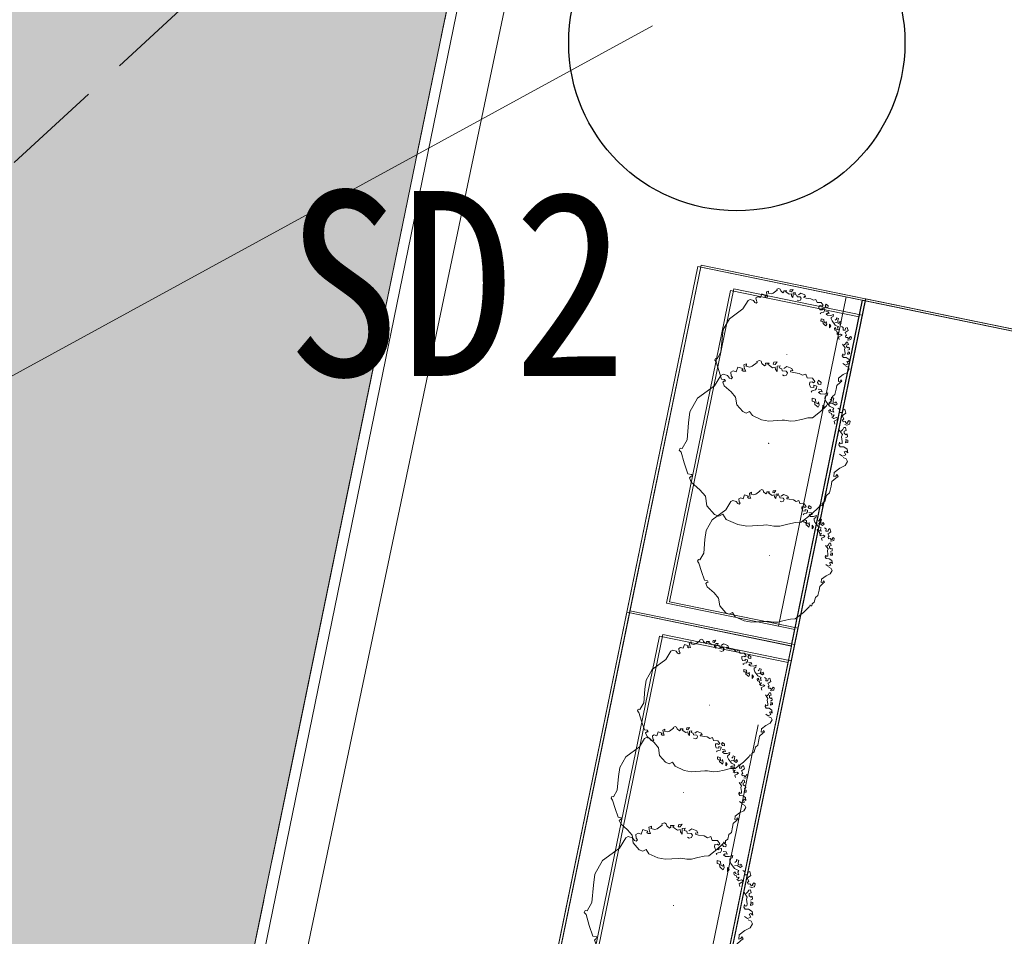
# Model space of a CAD drawing. Header units: metres. Extents: x -94 to 293, y -795 to -637.
# Tile 12 of 48: x 30.33 to 33.26, y -703.16 to -700.44. Entities that reach past the tile are written whole.
import ezdxf
from ezdxf.lldxf.tags import DXFTag
from ezdxf.xclip import XClip

# ---------------------------------------------------------------- set-up
doc = ezdxf.new("R2010")
doc.units = ezdxf.units.M
doc.header["$MEASUREMENT"] = 0
doc.header["$XCLIPFRAME"] = 0
for name, pattern in [('Krawędzie ukryte drobniejsze', [0.425, 0.3, -0.125]), ('Krawędzie ukryte dłuższe', [1.125, 1, -0.125]), ('Przerywana długa', [1.3, 1, -0.3])]:
    doc.linetypes.add(name, pattern=pattern)
for name, color, linetype, lineweight in [('0_Nr_pióra__92', 7, 'Continuous', 13), ('Mapa Poniatowa - do zatwierdzenia (3)_39_0_Nr_pióra__1', 7, 'Continuous', 13), ('PZT - ogródek_Nr_pióra__101', 7, 'Continuous', 5), ('PZT - ogródek_Nr_pióra__161', 7, 'Continuous', 5), ('PZT_Nr_pióra__101', 7, 'Continuous', 5), ('PZT_Nr_pióra__18', 9, 'Continuous', 13), ('PZT_Nr_pióra__19', 255, 'Continuous', 15), ('PZT_Nr_pióra__205', 8, 'Continuous', 5), ('PZT_Nr_pióra__41', 7, 'Continuous', 15)]:
    doc.layers.add(name, color=color, linetype=linetype, lineweight=lineweight)
for name, color, linetype in [('IS_Węzeł_sieci_kanalizacyjnej_-_opisy', 7, 'Continuous'), ('PZT', 7, 'Continuous'), ('PZT - ogródek', 7, 'Continuous'), ('PZT MDCP', 7, 'Continuous')]:
    doc.layers.add(name, color=color, linetype=linetype)
doc.layers.add('PZT_i_KD', color=7, linetype='Continuous', lineweight=30, true_color=0x136734)
doc.layers.add('PZT_Nr_pióra__201', color=7, linetype='Continuous', lineweight=5, true_color=0x595959)
doc.styles.add('GENERATED_STYLE_9', font='msgothic.ttc')
tags = doc.linetypes.add('SOLID', pattern=[10, 10, 0]).pattern_tags.tags
tags[6:7] = [DXFTag(74, 4), DXFTag(75, 0), DXFTag(340, '0'), DXFTag(46, 0.0), DXFTag(50, 0.0), DXFTag(44, 0.0), DXFTag(45, 0.0)]
tags[4:5] = [DXFTag(74, 4), DXFTag(75, 0), DXFTag(340, '0'), DXFTag(46, 0.0), DXFTag(50, 0.0), DXFTag(44, 0.0), DXFTag(45, 0.0)]
picture_1 = doc.add_image_def('image1.tif', size_in_pixel=(3509, 6496))

# ---------------------------------------------------------------- blocks, each defined once
blk = doc.blocks.new('Rysunek_1_39', base_point=(43.8985, -710.766))
at = {"layer": 'Mapa Poniatowa - do zatwierdzenia (3)_39_0_Nr_pióra__1'}
image = blk.add_image(picture_1, insert=(-93.5966, -636.5063), size_in_units=(148.5194, 274.9903), rotation=-90, dxfattribs=at)
image.set_boundary_path([(-0.5, -0.5), (3508.5, 6495.5)])
blk = doc.blocks.new('Znak osoby niepełnospr 19')
at = {"layer": 'PZT_Nr_pióra__19', "linetype": 'Continuous'}
for p, q in [((-0.2011, 0.6845), (-0.1282, 0.14)), ((-0.1097, 0.6241), (-0.1093, 0.6272)), ((-0.0711, 0.4355), (-0.1097, 0.6241)), ((0.2697, 0.4341), (-0.0711, 0.4355)), ((0.2694, 0.3596), (0.2697, 0.4341)), ((-0.2213, 0.2979), (-0.2303, 0.3646)), ((-0.0287, 0.2277), (-0.0559, 0.3609)), ((-0.0559, 0.3609), (0.2694, 0.3596)), ((0.3955, 0.2259), (-0.0287, 0.2277)), ((0.4796, -0.1161), (0.3955, 0.2259)), ((-0.1282, 0.14), (0.3345, 0.1381)), ((0.3345, 0.1381), (0.4485, -0.2805)), ((0.6311, -0.0832), (0.4796, -0.1161)), ((0.6636, -0.2153), (0.6311, -0.0832)), ((0.3808, -0.159), (0.3174, -0.1446)), ((0.4485, -0.2805), (0.6636, -0.2153))]:
    blk.add_line(p, q, dxfattribs=at)
for centre, radius, start, end in [((-0.0926, 0.7561), 0.13, 262.638, 213.4333), ((-0.0629, -0.0583), 0.4549, 111.5915, 347.2138), ((-0.0629, -0.0583), 0.3899, 113.9786, 347.2137)]:
    blk.add_arc(centre, radius, start, end, dxfattribs=at)
blk = doc.blocks.new('Dach_1', base_point=(32.7866, -701.2606))
at = {"layer": '0_Nr_pióra__92', "linetype": 'Przerywana długa', "flags": 128}
for points in [[(32.7866, -701.2606), (31.9413, -705.3756)], [(35.2354, -701.7636), (32.7866, -701.2606)]]:
    blk.add_lwpolyline(points, dxfattribs=at)
blk = doc.blocks.new('Drzewo rzut 19')
at = {"layer": 'PZT - ogródek_Nr_pióra__101', "linetype": 'Continuous'}
for p, q in [((-0.0466, 0.2341), (-0.0376, 0.2363)), ((-0.0376, 0.2363), (0.0106, 0.2487)), ((0.0106, 0.2487), (0.0381, 0.2483)), ((0.0381, 0.2483), (0.0741, 0.2393)), ((0.0741, 0.2393), (0.0868, 0.2258)), ((-0.1725, 0.1786), (-0.1467, 0.2071)), ((-0.1467, 0.2071), (-0.1298, 0.2109)), ((-0.1298, 0.2109), (-0.108, 0.2206)), ((-0.108, 0.2206), (-0.0856, 0.2303)), ((-0.0856, 0.2303), (-0.0683, 0.2341)), ((-0.0683, 0.2341), (-0.0466, 0.2341)), ((0.0868, 0.2258), (0.0981, 0.2341)), ((0.0981, 0.2341), (0.1116, 0.2311)), ((0.1116, 0.2311), (0.138, 0.2105)), ((0.138, 0.2105), (0.1478, 0.1832)), ((-0.1897, 0.1539), (-0.1725, 0.1786)), ((0.1478, 0.1832), (0.1674, 0.1668)), ((-0.1987, 0.1479), (-0.1942, 0.1486)), ((-0.198, 0.1412), (-0.1987, 0.1479)), ((-0.1942, 0.1486), (-0.192, 0.1456)), ((-0.192, 0.1456), (-0.1897, 0.1539)), ((0.1674, 0.1668), (0.1969, 0.1493)), ((0.1969, 0.1493), (0.2045, 0.1373)), ((-0.2062, 0.1157), (-0.2047, 0.1337)), ((-0.2047, 0.1337), (-0.198, 0.1412)), ((0.2011, 0.1328), (0.1959, 0.1311)), ((0.1959, 0.1311), (0.2002, 0.1264)), ((0.2002, 0.1264), (0.2111, 0.1264)), ((0.2045, 0.1373), (0.2011, 0.1328)), ((0.2111, 0.1264), (0.2275, 0.097)), ((-0.2145, 0.0864), (-0.2137, 0.1067)), ((-0.2137, 0.1067), (-0.2062, 0.1157)), ((0.2275, 0.097), (0.2427, 0.0675)), ((-0.2295, 0.0535), (-0.2242, 0.0595)), ((-0.2242, 0.0595), (-0.2145, 0.0722)), ((-0.2145, 0.0722), (-0.2145, 0.0864)), ((0.2427, 0.0675), (0.2493, 0.062)), ((0.2493, 0.062), (0.2471, 0.0555)), ((-0.2302, 0.0287), (-0.216, 0.0445)), ((-0.225, 0.049), (-0.2295, 0.0535)), ((-0.2235, 0.0542), (-0.225, 0.049)), ((-0.2175, 0.0565), (-0.2235, 0.0542)), ((-0.216, 0.0445), (-0.2175, 0.0565)), ((0.2416, 0.0555), (0.2318, 0.0282)), ((0.2471, 0.0555), (0.2416, 0.0555)), ((-0.2489, 0.0048), (-0.2444, 0.0182)), ((-0.2444, -0.002), (-0.2489, 0.0048)), ((-0.2444, 0.0182), (-0.2302, 0.0287)), ((0.2318, 0.0282), (0.2369, -0.0223)), ((-0.2414, -0.0312), (-0.2452, -0.0207)), ((-0.2452, -0.0207), (-0.2392, -0.0245)), ((-0.2347, -0.0042), (-0.2444, -0.002)), ((-0.2407, -0.014), (-0.2317, -0.008)), ((-0.2347, -0.0215), (-0.2407, -0.014)), ((-0.2392, -0.0245), (-0.2347, -0.0215)), ((-0.2317, -0.008), (-0.222, -0.0125)), ((0.2369, -0.0223), (0.2384, -0.0558)), ((-0.2302, -0.0357), (-0.2414, -0.0312)), ((-0.2339, -0.0483), (-0.24, -0.0513)), ((-0.24, -0.0513), (-0.2388, -0.0581)), ((-0.2388, -0.0581), (-0.2327, -0.0587)), ((-0.2345, -0.0544), (-0.2327, -0.0507)), ((-0.2327, -0.0587), (-0.2345, -0.0544)), ((-0.2327, -0.0507), (-0.2339, -0.0483)), ((-0.2197, -0.0342), (-0.2302, -0.0357)), ((-0.2235, -0.0447), (-0.2182, -0.0432)), ((-0.2227, -0.0507), (-0.2235, -0.0447)), ((-0.2182, -0.0642), (-0.2227, -0.0507)), ((-0.2145, -0.0395), (-0.2197, -0.0342)), ((-0.2182, -0.0432), (-0.2152, -0.047)), ((-0.2152, -0.047), (-0.2145, -0.0395)), ((0.2384, -0.0558), (0.2231, -0.0995)), ((-0.2308, -0.0635), (-0.2363, -0.0672)), ((-0.2363, -0.0672), (-0.2339, -0.0757)), ((-0.2339, -0.0757), (-0.2302, -0.0727)), ((-0.2302, -0.0727), (-0.2241, -0.0757)), ((-0.2235, -0.0824), (-0.229, -0.0855)), ((-0.229, -0.0855), (-0.2247, -0.0934)), ((-0.2241, -0.0757), (-0.2235, -0.0824)), ((-0.2205, -0.0922), (-0.2186, -0.0861)), ((-0.2197, -0.0709), (-0.2182, -0.0642)), ((-0.2077, -0.0822), (-0.2197, -0.0709)), ((-0.2186, -0.0861), (-0.2144, -0.0806)), ((-0.2272, -0.1013), (-0.2351, -0.105)), ((-0.2351, -0.105), (-0.2351, -0.1135)), ((-0.2351, -0.1135), (-0.2308, -0.116)), ((-0.2308, -0.116), (-0.2279, -0.1102)), ((-0.2291, -0.1078), (-0.226, -0.1062)), ((-0.2279, -0.1102), (-0.2291, -0.1078)), ((-0.2217, -0.102), (-0.2272, -0.1013)), ((-0.226, -0.1062), (-0.2205, -0.1105)), ((-0.2247, -0.0934), (-0.2205, -0.0922)), ((-0.2205, -0.1105), (-0.215, -0.1087)), ((-0.2125, -0.1135), (-0.2156, -0.1184)), ((-0.215, -0.1087), (-0.2125, -0.1135)), ((-0.1995, -0.1152), (-0.1957, -0.1114)), ((-0.1935, -0.1182), (-0.1995, -0.1152)), ((-0.1957, -0.1114), (-0.1882, -0.1054)), ((-0.186, -0.1137), (-0.1935, -0.1182)), ((-0.1882, -0.1054), (-0.192, -0.0972)), ((-0.1792, -0.1167), (-0.186, -0.1137)), ((-0.183, -0.1189), (-0.1792, -0.1167)), ((0.2231, -0.0995), (0.1805, -0.1453)), ((-0.2125, -0.1294), (-0.2186, -0.1355)), ((-0.2186, -0.1355), (-0.2132, -0.1465)), ((-0.2156, -0.1184), (-0.2089, -0.1263)), ((-0.2132, -0.1465), (-0.2078, -0.1427)), ((-0.2089, -0.1263), (-0.2125, -0.1294)), ((-0.2078, -0.1427), (-0.2077, -0.1355)), ((-0.2077, -0.1355), (-0.1997, -0.1343)), ((-0.1997, -0.1343), (-0.1991, -0.1434)), ((-0.1991, -0.1434), (-0.1924, -0.1459)), ((-0.1852, -0.1242), (-0.183, -0.1189)), ((-0.1785, -0.1219), (-0.1852, -0.1242)), ((-0.1785, -0.1384), (-0.183, -0.1317)), ((-0.183, -0.1317), (-0.1725, -0.1332)), ((-0.1807, -0.1436), (-0.1785, -0.1384)), ((-0.1755, -0.1451), (-0.1807, -0.1436)), ((-0.177, -0.1272), (-0.1785, -0.1219)), ((-0.1695, -0.1287), (-0.177, -0.1272)), ((-0.1672, -0.1474), (-0.1755, -0.1451)), ((-0.1725, -0.1332), (-0.171, -0.1384)), ((-0.171, -0.1384), (-0.1672, -0.1347)), ((-0.1672, -0.1347), (-0.1695, -0.1287)), ((-0.1485, -0.1339), (-0.1523, -0.1414)), ((-0.1523, -0.1414), (-0.1463, -0.1466)), ((-0.1463, -0.1466), (-0.1485, -0.1339)), ((-0.1345, -0.1379), (-0.1363, -0.1452)), ((-0.1363, -0.1452), (-0.1327, -0.1544)), ((-0.129, -0.141), (-0.1345, -0.1379)), ((-0.1229, -0.1446), (-0.129, -0.141)), ((-0.1205, -0.152), (-0.1229, -0.1446)), ((0.1805, -0.1453), (0.1674, -0.1791)), ((-0.1837, -0.1534), (-0.1882, -0.1586)), ((-0.1882, -0.1586), (-0.1837, -0.1639)), ((-0.1725, -0.1579), (-0.1837, -0.1534)), ((-0.1837, -0.1639), (-0.1822, -0.1601)), ((-0.1822, -0.1601), (-0.1755, -0.1609)), ((-0.1755, -0.1609), (-0.1747, -0.1661)), ((-0.1747, -0.1661), (-0.1755, -0.1736)), ((-0.1755, -0.1736), (-0.168, -0.1751)), ((-0.165, -0.1556), (-0.1725, -0.1579)), ((-0.1687, -0.1699), (-0.165, -0.1654)), ((-0.168, -0.1751), (-0.1687, -0.1699)), ((-0.1538, -0.1601), (-0.1672, -0.1474)), ((-0.1545, -0.1774), (-0.1485, -0.1729)), ((-0.1493, -0.1669), (-0.1538, -0.1601)), ((-0.1485, -0.1729), (-0.1493, -0.1669)), ((-0.1327, -0.1544), (-0.1315, -0.1483)), ((-0.1315, -0.1483), (-0.1254, -0.1495)), ((-0.1254, -0.1495), (-0.1223, -0.1605)), ((-0.1223, -0.1605), (-0.1119, -0.1611)), ((-0.118, -0.1526), (-0.1205, -0.152)), ((-0.1132, -0.1526), (-0.118, -0.1526)), ((-0.1119, -0.1611), (-0.1132, -0.1526)), ((0.1358, -0.1747), (0.1325, -0.1791)), ((0.1412, -0.1758), (0.1358, -0.1747)), ((-0.1545, -0.1849), (-0.1545, -0.1774)), ((-0.1448, -0.1796), (-0.1545, -0.1849)), ((-0.1335, -0.1781), (-0.1448, -0.1796)), ((-0.1335, -0.1916), (-0.138, -0.1856)), ((-0.138, -0.1856), (-0.1313, -0.1856)), ((-0.1275, -0.1811), (-0.1335, -0.1781)), ((-0.1245, -0.1909), (-0.1335, -0.1916)), ((-0.1313, -0.1856), (-0.1275, -0.1811)), ((-0.1193, -0.1931), (-0.117, -0.1871)), ((-0.1185, -0.1991), (-0.1193, -0.1931)), ((-0.1095, -0.1999), (-0.1185, -0.1991)), ((-0.117, -0.1871), (-0.1103, -0.1841)), ((-0.1013, -0.1931), (-0.111, -0.1939)), ((-0.111, -0.1939), (-0.1095, -0.1999)), ((-0.1103, -0.1841), (-0.105, -0.1811)), ((-0.105, -0.1811), (-0.108, -0.1789)), ((-0.0968, -0.1999), (-0.1013, -0.1931)), ((-0.0961, -0.2073), (-0.0968, -0.1999)), ((0.1048, -0.2029), (0.0973, -0.2051)), ((0.1093, -0.2058), (0.1048, -0.2029)), ((0.1243, -0.1976), (0.122, -0.2126)), ((0.1341, -0.1986), (0.1243, -0.1976)), ((0.1325, -0.1791), (0.1369, -0.1835)), ((0.1404, -0.194), (0.1341, -0.1986)), ((0.1369, -0.1835), (0.1404, -0.194)), ((0.1478, -0.1824), (0.1412, -0.1758)), ((0.1609, -0.1835), (0.1478, -0.1824)), ((0.1674, -0.1791), (0.1609, -0.1835)), ((-0.123, -0.2058), (-0.1298, -0.2058)), ((-0.1298, -0.2058), (-0.1293, -0.2124)), ((-0.1293, -0.2124), (-0.1205, -0.2172)), ((-0.1185, -0.2103), (-0.123, -0.2058)), ((-0.1205, -0.2172), (-0.1185, -0.2103)), ((-0.111, -0.2118), (-0.1073, -0.2073)), ((-0.102, -0.2201), (-0.111, -0.2118)), ((-0.1073, -0.2073), (-0.1028, -0.2088)), ((-0.1028, -0.2088), (-0.0961, -0.2073)), ((-0.0863, -0.2178), (-0.102, -0.2201)), ((-0.0803, -0.2283), (-0.0863, -0.2178)), ((-0.0713, -0.2231), (-0.0803, -0.2283)), ((-0.0608, -0.2268), (-0.0713, -0.2231)), ((-0.0436, -0.2261), (-0.0608, -0.2268)), ((-0.0346, -0.2268), (-0.0436, -0.2261)), ((-0.0406, -0.2313), (-0.0346, -0.2306)), ((-0.0368, -0.2373), (-0.0406, -0.2313)), ((-0.0346, -0.2306), (-0.0346, -0.2268)), ((-0.0256, -0.2223), (-0.0241, -0.2148)), ((-0.0211, -0.2268), (-0.0256, -0.2223)), ((-0.0241, -0.2148), (-0.0181, -0.2118)), ((-0.0091, -0.2253), (-0.0211, -0.2268)), ((-0.0129, -0.2328), (-0.0204, -0.2403)), ((-0.0181, -0.2118), (-0.0121, -0.2133)), ((-0.0076, -0.2313), (-0.0091, -0.2253)), ((0.0006, -0.2321), (-0.0076, -0.2313)), ((-0.0009, -0.2388), (0.0006, -0.2321)), ((0.0111, -0.2253), (0.0051, -0.2201)), ((0.0051, -0.2201), (0.0059, -0.2283)), ((0.0059, -0.2283), (0.0074, -0.2366)), ((0.0134, -0.2321), (0.0111, -0.2253)), ((0.0209, -0.2291), (0.0134, -0.2321)), ((0.0306, -0.2336), (0.0209, -0.2291)), ((0.0359, -0.2366), (0.0306, -0.2336)), ((0.0448, -0.2306), (0.0419, -0.2343)), ((0.0541, -0.2359), (0.0448, -0.2306)), ((0.0808, -0.2223), (0.0681, -0.2358)), ((0.0876, -0.2186), (0.0808, -0.2223)), ((0.0991, -0.2193), (0.0876, -0.2186)), ((0.0973, -0.2051), (0.1018, -0.2111)), ((0.0981, -0.2231), (0.0991, -0.2193)), ((0.0988, -0.2268), (0.0981, -0.2231)), ((0.1056, -0.2223), (0.0988, -0.2268)), ((0.1018, -0.2111), (0.1056, -0.2223)), ((0.1063, -0.2103), (0.1093, -0.2058)), ((0.1143, -0.2112), (0.1063, -0.2103)), ((0.122, -0.2126), (0.1143, -0.2112)), ((-0.0204, -0.2403), (-0.0368, -0.2373)), ((0.0074, -0.2366), (-0.0009, -0.2388)), ((0.0149, -0.2396), (0.0104, -0.2493)), ((0.0104, -0.2493), (0.0201, -0.2463)), ((0.0201, -0.2396), (0.0149, -0.2396)), ((0.0201, -0.2463), (0.0201, -0.2396)), ((0.0326, -0.2405), (0.0359, -0.2366)), ((0.0431, -0.2385), (0.0326, -0.2405)), ((0.0419, -0.2343), (0.0431, -0.2385)), ((0.0576, -0.2418), (0.0541, -0.2359)), ((0.0628, -0.2433), (0.0576, -0.2418)), ((0.0696, -0.2388), (0.0628, -0.2433)), ((0.0681, -0.2358), (0.0696, -0.2388))]:
    blk.add_line(p, q, dxfattribs=at)
blk = doc.blocks.new('Drzewo rzut 19_2')
at = {"layer": 'PZT - ogródek_Nr_pióra__101', "linetype": 'Continuous'}
for p, q in [((-0.1038, 0.1687), (-0.0864, 0.1765)), ((-0.0864, 0.1765), (-0.0684, 0.1843)), ((-0.0684, 0.1843), (-0.0547, 0.1873)), ((-0.0547, 0.1873), (-0.0373, 0.1873)), ((-0.0373, 0.1873), (-0.0301, 0.1891)), ((-0.0301, 0.1891), (0.0085, 0.1989)), ((0.0085, 0.1989), (0.0305, 0.1987)), ((0.0305, 0.1987), (0.0593, 0.1915)), ((0.0593, 0.1915), (0.0695, 0.1807)), ((0.0695, 0.1807), (0.0784, 0.1873)), ((0.0784, 0.1873), (0.0892, 0.1849)), ((0.0892, 0.1849), (0.1104, 0.1684)), ((-0.138, 0.1429), (-0.1174, 0.1656)), ((-0.1174, 0.1656), (-0.1038, 0.1687)), ((0.1104, 0.1684), (0.1182, 0.1465)), ((0.1182, 0.1465), (0.1339, 0.1334)), ((-0.159, 0.1183), (-0.1554, 0.1189)), ((-0.1584, 0.1129), (-0.159, 0.1183)), ((-0.1554, 0.1189), (-0.1536, 0.1165)), ((-0.1536, 0.1165), (-0.1518, 0.1231)), ((-0.1518, 0.1231), (-0.138, 0.1429)), ((0.1339, 0.1334), (0.1575, 0.1195)), ((0.1575, 0.1195), (0.1636, 0.1099)), ((-0.171, 0.0853), (-0.165, 0.0925)), ((-0.165, 0.0925), (-0.1638, 0.1069)), ((-0.1638, 0.1069), (-0.1584, 0.1129)), ((0.1608, 0.1063), (0.1567, 0.1049)), ((0.1567, 0.1049), (0.1601, 0.1011)), ((0.1601, 0.1011), (0.1689, 0.1011)), ((0.1636, 0.1099), (0.1608, 0.1063)), ((0.1689, 0.1011), (0.182, 0.0776)), ((-0.1716, 0.0692), (-0.171, 0.0853)), ((-0.1716, 0.0578), (-0.1716, 0.0692)), ((0.182, 0.0776), (0.1942, 0.054)), ((-0.1842, 0.023), (-0.1728, 0.0356)), ((-0.1836, 0.0428), (-0.1794, 0.0476)), ((-0.18, 0.0392), (-0.1836, 0.0428)), ((-0.1788, 0.0434), (-0.18, 0.0392)), ((-0.1794, 0.0476), (-0.1716, 0.0578)), ((-0.174, 0.0452), (-0.1788, 0.0434)), ((-0.1728, 0.0356), (-0.174, 0.0452)), ((0.1933, 0.0444), (0.1855, 0.0226)), ((0.1977, 0.0444), (0.1933, 0.0444)), ((0.1942, 0.054), (0.1994, 0.0496)), ((0.1994, 0.0496), (0.1977, 0.0444)), ((-0.1992, 0.0038), (-0.1956, 0.0146)), ((-0.1956, -0.0016), (-0.1992, 0.0038)), ((-0.1956, 0.0146), (-0.1842, 0.023)), ((0.1855, 0.0226), (0.1895, -0.0178)), ((-0.1932, -0.025), (-0.1962, -0.0166)), ((-0.1962, -0.0166), (-0.1914, -0.0196)), ((-0.1878, -0.0034), (-0.1956, -0.0016)), ((-0.1842, -0.0286), (-0.1932, -0.025)), ((-0.1926, -0.0112), (-0.1854, -0.0064)), ((-0.1878, -0.0172), (-0.1926, -0.0112)), ((-0.1914, -0.0196), (-0.1878, -0.0172)), ((-0.1854, -0.0064), (-0.1776, -0.01)), ((-0.1758, -0.0274), (-0.1842, -0.0286)), ((-0.1716, -0.0316), (-0.1758, -0.0274)), ((0.1895, -0.0178), (0.1907, -0.0446)), ((-0.1871, -0.0386), (-0.192, -0.0411)), ((-0.192, -0.0411), (-0.191, -0.0464)), ((-0.191, -0.0464), (-0.1861, -0.0469)), ((-0.1847, -0.0508), (-0.1891, -0.0538)), ((-0.1891, -0.0538), (-0.1871, -0.0606)), ((-0.1876, -0.0435), (-0.1861, -0.0406)), ((-0.1861, -0.0469), (-0.1876, -0.0435)), ((-0.1861, -0.0406), (-0.1871, -0.0386)), ((-0.1871, -0.0606), (-0.1842, -0.0582)), ((-0.1842, -0.0582), (-0.1793, -0.0606)), ((-0.1788, -0.0358), (-0.1746, -0.0346)), ((-0.1782, -0.0406), (-0.1788, -0.0358)), ((-0.1746, -0.0514), (-0.1782, -0.0406)), ((-0.1758, -0.0568), (-0.1746, -0.0514)), ((-0.1662, -0.0658), (-0.1758, -0.0568)), ((-0.1746, -0.0346), (-0.1722, -0.0376)), ((-0.1722, -0.0376), (-0.1716, -0.0316)), ((0.1907, -0.0446), (0.1785, -0.0796)), ((-0.1817, -0.0811), (-0.1881, -0.084)), ((-0.1881, -0.084), (-0.1881, -0.0908)), ((-0.1833, -0.0862), (-0.1808, -0.085)), ((-0.1823, -0.0882), (-0.1833, -0.0862)), ((-0.1788, -0.066), (-0.1832, -0.0684)), ((-0.1832, -0.0684), (-0.1798, -0.0747)), ((-0.1774, -0.0816), (-0.1817, -0.0811)), ((-0.1808, -0.085), (-0.1764, -0.0884)), ((-0.1798, -0.0747), (-0.1764, -0.0738)), ((-0.1793, -0.0606), (-0.1788, -0.066)), ((-0.1764, -0.0738), (-0.1749, -0.0689)), ((-0.1764, -0.0884), (-0.172, -0.0869)), ((-0.1749, -0.0689), (-0.1715, -0.0645)), ((-0.172, -0.0869), (-0.17, -0.0908)), ((-0.1566, -0.0891), (-0.1506, -0.0843)), ((-0.1506, -0.0843), (-0.1536, -0.0777)), ((0.1785, -0.0796), (0.1444, -0.1162)), ((-0.1881, -0.0908), (-0.1847, -0.0928)), ((-0.1847, -0.0928), (-0.1823, -0.0882)), ((-0.17, -0.1035), (-0.1749, -0.1084)), ((-0.1749, -0.1084), (-0.1705, -0.1172)), ((-0.17, -0.0908), (-0.1725, -0.0947)), ((-0.1725, -0.0947), (-0.1671, -0.1011)), ((-0.1705, -0.1172), (-0.1662, -0.1142)), ((-0.1671, -0.1011), (-0.17, -0.1035)), ((-0.1662, -0.1142), (-0.1661, -0.1084)), ((-0.1661, -0.1084), (-0.1598, -0.1074)), ((-0.1598, -0.1074), (-0.1593, -0.1147)), ((-0.1596, -0.0921), (-0.1566, -0.0891)), ((-0.1548, -0.0945), (-0.1596, -0.0921)), ((-0.1593, -0.1147), (-0.1539, -0.1167)), ((-0.1488, -0.0909), (-0.1548, -0.0945)), ((-0.1434, -0.0933), (-0.1488, -0.0909)), ((-0.1482, -0.0993), (-0.1464, -0.0951)), ((-0.1428, -0.0975), (-0.1482, -0.0993)), ((-0.1464, -0.0951), (-0.1434, -0.0933)), ((-0.1428, -0.1107), (-0.1464, -0.1053)), ((-0.1464, -0.1053), (-0.138, -0.1065)), ((-0.1446, -0.1149), (-0.1428, -0.1107)), ((-0.1404, -0.1161), (-0.1446, -0.1149)), ((-0.1416, -0.1017), (-0.1428, -0.0975)), ((-0.1356, -0.1029), (-0.1416, -0.1017)), ((-0.1338, -0.1179), (-0.1404, -0.1161)), ((-0.138, -0.1065), (-0.1368, -0.1107)), ((-0.1368, -0.1107), (-0.1338, -0.1077)), ((-0.1338, -0.1077), (-0.1356, -0.1029)), ((-0.1188, -0.1071), (-0.1218, -0.1131)), ((-0.1218, -0.1131), (-0.117, -0.1173)), ((-0.117, -0.1173), (-0.1188, -0.1071)), ((-0.1076, -0.1103), (-0.1091, -0.1162)), ((-0.1091, -0.1162), (-0.1061, -0.1235)), ((-0.1032, -0.1128), (-0.1076, -0.1103)), ((-0.0983, -0.1157), (-0.1032, -0.1128)), ((-0.0964, -0.1216), (-0.0983, -0.1157)), ((0.1444, -0.1162), (0.1339, -0.1433)), ((-0.147, -0.1227), (-0.1506, -0.1269)), ((-0.1506, -0.1269), (-0.147, -0.1311)), ((-0.138, -0.1263), (-0.147, -0.1227)), ((-0.147, -0.1311), (-0.1458, -0.1281)), ((-0.1458, -0.1281), (-0.1404, -0.1287)), ((-0.1404, -0.1287), (-0.1398, -0.1329)), ((-0.1398, -0.1329), (-0.1404, -0.1389)), ((-0.1404, -0.1389), (-0.1344, -0.1401)), ((-0.132, -0.1245), (-0.138, -0.1263)), ((-0.135, -0.1359), (-0.132, -0.1323)), ((-0.1344, -0.1401), (-0.135, -0.1359)), ((-0.123, -0.1281), (-0.1338, -0.1179)), ((-0.1236, -0.1419), (-0.1188, -0.1383)), ((-0.1236, -0.1479), (-0.1236, -0.1419)), ((-0.1158, -0.1437), (-0.1236, -0.1479)), ((-0.1194, -0.1335), (-0.123, -0.1281)), ((-0.1188, -0.1383), (-0.1194, -0.1335)), ((-0.1068, -0.1425), (-0.1158, -0.1437)), ((-0.102, -0.1449), (-0.1068, -0.1425)), ((-0.1061, -0.1235), (-0.1052, -0.1186)), ((-0.1052, -0.1186), (-0.1003, -0.1196)), ((-0.105, -0.1485), (-0.102, -0.1449)), ((-0.1003, -0.1196), (-0.0978, -0.1284)), ((-0.0978, -0.1284), (-0.0896, -0.1289)), ((-0.0944, -0.122), (-0.0964, -0.1216)), ((-0.0905, -0.122), (-0.0944, -0.122)), ((-0.0896, -0.1289), (-0.0905, -0.122)), ((-0.0882, -0.1473), (-0.084, -0.1449)), ((-0.084, -0.1449), (-0.0864, -0.1431)), ((0.1086, -0.1398), (0.106, -0.1433)), ((0.106, -0.1433), (0.1095, -0.1468)), ((0.113, -0.1407), (0.1086, -0.1398)), ((0.1182, -0.1459), (0.113, -0.1407)), ((0.1287, -0.1468), (0.1182, -0.1459)), ((0.1339, -0.1433), (0.1287, -0.1468)), ((-0.1068, -0.1533), (-0.1104, -0.1485)), ((-0.1104, -0.1485), (-0.105, -0.1485)), ((-0.0996, -0.1527), (-0.1068, -0.1533)), ((-0.0984, -0.1647), (-0.1038, -0.1647)), ((-0.1038, -0.1647), (-0.1034, -0.17)), ((-0.1034, -0.17), (-0.0964, -0.1737)), ((-0.0948, -0.1683), (-0.0984, -0.1647)), ((-0.0964, -0.1737), (-0.0948, -0.1683)), ((-0.0954, -0.1545), (-0.0936, -0.1497)), ((-0.0948, -0.1593), (-0.0954, -0.1545)), ((-0.0876, -0.1599), (-0.0948, -0.1593)), ((-0.0936, -0.1497), (-0.0882, -0.1473)), ((-0.081, -0.1545), (-0.0888, -0.1551)), ((-0.0888, -0.1551), (-0.0876, -0.1599)), ((-0.0888, -0.1695), (-0.0858, -0.1659)), ((-0.0816, -0.1761), (-0.0888, -0.1695)), ((-0.0858, -0.1659), (-0.0822, -0.1671)), ((-0.0822, -0.1671), (-0.0768, -0.1659)), ((-0.069, -0.1743), (-0.0816, -0.1761)), ((-0.0774, -0.1599), (-0.081, -0.1545)), ((-0.0768, -0.1659), (-0.0774, -0.1599)), ((-0.0642, -0.1827), (-0.069, -0.1743)), ((-0.0205, -0.1779), (-0.0193, -0.1719)), ((-0.0193, -0.1719), (-0.0145, -0.1695)), ((-0.0145, -0.1695), (-0.0097, -0.1707)), ((0.0701, -0.1749), (0.0647, -0.1779)), ((0.0793, -0.1754), (0.0701, -0.1749)), ((0.0838, -0.1623), (0.0778, -0.1641)), ((0.0778, -0.1641), (0.0814, -0.1689)), ((0.0784, -0.1785), (0.0793, -0.1754)), ((0.0814, -0.1689), (0.0844, -0.1779)), ((0.0874, -0.1647), (0.0838, -0.1623)), ((0.085, -0.1683), (0.0874, -0.1647)), ((0.0915, -0.169), (0.085, -0.1683)), ((0.0976, -0.1701), (0.0915, -0.169)), ((0.0994, -0.1581), (0.0976, -0.1701)), ((0.1073, -0.1589), (0.0994, -0.1581)), ((0.1123, -0.1552), (0.1073, -0.1589)), ((0.1095, -0.1468), (0.1123, -0.1552)), ((-0.0571, -0.1785), (-0.0642, -0.1827)), ((-0.0487, -0.1815), (-0.0571, -0.1785)), ((-0.0349, -0.1809), (-0.0487, -0.1815)), ((-0.0277, -0.1815), (-0.0349, -0.1809)), ((-0.0325, -0.1851), (-0.0277, -0.1845)), ((-0.0295, -0.1899), (-0.0325, -0.1851)), ((-0.0163, -0.1923), (-0.0295, -0.1899)), ((-0.0277, -0.1845), (-0.0277, -0.1815)), ((-0.0169, -0.1815), (-0.0205, -0.1779)), ((-0.0073, -0.1803), (-0.0169, -0.1815)), ((-0.0103, -0.1863), (-0.0163, -0.1923)), ((-0.0061, -0.1851), (-0.0073, -0.1803)), ((0.0005, -0.1857), (-0.0061, -0.1851)), ((-0.0007, -0.1911), (0.0005, -0.1857)), ((0.0059, -0.1893), (-0.0007, -0.1911)), ((0.0089, -0.1803), (0.0041, -0.1761)), ((0.0041, -0.1761), (0.0047, -0.1827)), ((0.0047, -0.1827), (0.0059, -0.1893)), ((0.0119, -0.1917), (0.0083, -0.1995)), ((0.0083, -0.1995), (0.0161, -0.1971)), ((0.0107, -0.1857), (0.0089, -0.1803)), ((0.0167, -0.1833), (0.0107, -0.1857)), ((0.0161, -0.1917), (0.0119, -0.1917)), ((0.0161, -0.1971), (0.0161, -0.1917)), ((0.0245, -0.1869), (0.0167, -0.1833)), ((0.0287, -0.1893), (0.0245, -0.1869)), ((0.0261, -0.1924), (0.0287, -0.1893)), ((0.0345, -0.1908), (0.0261, -0.1924)), ((0.0359, -0.1845), (0.0335, -0.1875)), ((0.0335, -0.1875), (0.0345, -0.1908)), ((0.0433, -0.1887), (0.0359, -0.1845)), ((0.0461, -0.1935), (0.0433, -0.1887)), ((0.0503, -0.1947), (0.0461, -0.1935)), ((0.0557, -0.1911), (0.0503, -0.1947)), ((0.0647, -0.1779), (0.0545, -0.1887)), ((0.0545, -0.1887), (0.0557, -0.1911)), ((0.079, -0.1815), (0.0784, -0.1785)), ((0.0844, -0.1779), (0.079, -0.1815))]:
    blk.add_line(p, q, dxfattribs=at)

msp = doc.modelspace()

# ---------------------------------------------------------------- hatches: boundary and pattern name
at = {"layer": 'PZT_Nr_pióra__18', "linetype": 'Continuous', "lineweight": 0, "true_color": 0x606060, "transparency": 33554508}
h = msp.add_hatch(color=251, dxfattribs=at)
h.paths.add_polyline_path([(18.29, -695.2741), (20.2307, -685.8267, 0.034274), (20.378, -681.8299), (19.9772, -677.6147), (19.7908, -676.8877), (28.952, -678.7245), (28.6051, -679.7409, 0.232055), (28.9259, -682.1197), (30.9873, -684.8048, 0.108584), (33.5513, -686.482, 0.02167), (37.2259, -687.4104), (52.2341, -690.4973), (52.4225, -690.536, 0.133896), (55.5162, -689.7959), (60.2197, -686.3181, 0.152322), (61.077, -685.1652), (68.2072, -686.5947), (68.0485, -687.367), (67.9212, -687.476), (67.6275, -687.7317, 0.007662), (66.8003, -688.4805, 0.005567), (66.1733, -689.0779), (66.0049, -689.2429, 0.017405), (65.6963, -689.5606, 0.023469), (65.0328, -690.3534, 0.005902), (64.8779, -690.5623, 0.05924), (63.6125, -692.8355, 0.021782), (63.2927, -693.7211), (60.8767, -705.4822), (59.8706, -710.38), (56.3442, -709.6556), (56.9961, -706.4822, 0.961191), (56.0165, -706.281), (55.3646, -709.4543), (51.8383, -708.7299), (50.8322, -713.6277), (47.3058, -712.9033), (49.1571, -703.8914, 0.352559), (48.5943, -702.9659), (32.6171, -699.6772, 0.414214), (31.6145, -700.3317), (30.778, -704.4037), (17.4562, -701.6671), (18.4623, -696.7693)])
h.paths.add_polyline_path([(34.1133, -697.5108), (35.6023, -690.2622), (47.063, -692.6165), (45.5739, -699.8651)], flags=0)
at = {"layer": 'PZT_Nr_pióra__205', "linetype": 'Continuous', "lineweight": 0, "true_color": 0x202020, "transparency": 33554508}
msp.add_hatch(color=250, dxfattribs=at).paths.add_polyline_path([(30.778, -704.4037), (31.7842, -699.506), (18.4623, -696.7693), (17.4562, -701.6671)])

# ---------------------------------------------------------------- linework, layer by layer
at = {"layer": 'IS_Węzeł_sieci_kanalizacyjnej_-_opisy', "linetype": 'SOLID', "lineweight": 20, "ltscale": 10}
msp.add_line((8.7772, -713.2639), (32.2111, -700.4545), dxfattribs=at)
at = {"layer": 'PZT - ogródek_Nr_pióra__161', "linetype": 'Continuous', "flags": 128}
for points in [[(32.3458, -701.17), (35.2893, -701.7747), (34.3434, -706.3794), (31.3999, -705.7748)], [(32.3554, -701.1657), (35.2989, -701.7703), (34.353, -706.3751), (31.4094, -705.7704)], [(32.1345, -702.1986), (32.3458, -701.17), (32.835, -701.2705), (32.6237, -702.2991)], [(32.1345, -702.1986), (32.3458, -701.17), (32.835, -701.2705), (32.6237, -702.2991)], [(32.1441, -702.1942), (32.3554, -701.1657), (32.8446, -701.2662), (32.6333, -702.2947)], [(32.1441, -702.1942), (32.3554, -701.1657), (32.8446, -701.2662), (32.6333, -702.2947)], [(31.9231, -703.2275), (32.1345, -702.1986), (32.6242, -702.2992), (32.4129, -703.3281)], [(31.9327, -703.2231), (32.1441, -702.1942), (32.6338, -702.2948), (32.4225, -703.3238)], [(32.041, -703.2003), (32.2322, -702.2697), (32.6142, -702.3482), (32.423, -703.2788)], [(32.0506, -703.1959), (32.2418, -702.2653), (32.6238, -702.3438), (32.4326, -703.2744)]]:
    msp.add_lwpolyline(points, close=True, dxfattribs=at)
for points in [[(32.8255, -701.3196), (32.4435, -701.2411), (32.2523, -702.1717), (32.6343, -702.2502)], [(32.8351, -701.3152), (32.4531, -701.2368), (32.2619, -702.1674), (32.6439, -702.2458)], [(31.9899, -705.3847), (32.8355, -701.2706), (35.2893, -701.7747)], [(31.9995, -705.3804), (32.8451, -701.2663), (35.2989, -701.7703)]]:
    msp.add_lwpolyline(points, dxfattribs=at)
at = {"layer": 'PZT_i_KD'}
msp.add_circle((32.4618, -700.5046), 0.5, dxfattribs=at)
at = {"layer": 'PZT_Nr_pióra__101', "linetype": 'Continuous', "flags": 128}
for points in [[(18.4623, -696.7693), (18.3154, -696.7392), (17.2791, -701.7838), (30.8941, -704.5811), (31.7791, -700.3663), (31.7796, -700.3664, -0.414333), (32.5865, -699.824), (36.3432, -700.5973), (36.313, -700.7442), (38.2719, -701.1474), (38.3022, -701.0005), (48.553, -703.1105, -0.348517), (49.0084, -703.8717), (47.1592, -712.8732), (47.3058, -712.9033)], [(18.4623, -696.7693), (17.4562, -701.6671), (30.778, -704.4037), (31.6145, -700.3317, -0.414214), (32.6171, -699.6772), (32.6281, -699.6794)], [(18.4269, -696.7927), (17.4208, -701.6904), (30.8041, -704.4396), (31.6439, -700.3379, -0.414235), (32.611, -699.7065)]]:
    msp.add_lwpolyline(points, format="xyb", dxfattribs=at)
at = {"layer": 'PZT_Nr_pióra__201', "linetype": 'Krawędzie ukryte drobniejsze'}
msp.add_line((31.7842, -699.506), (27.2517, -703.6793), dxfattribs=at)
at = {"layer": 'PZT_Nr_pióra__201', "linetype": 'Krawędzie ukryte drobniejsze', "flags": 128}
msp.add_lwpolyline([(28.2578, -698.7816), (31.7842, -699.506), (30.778, -704.4037), (27.2517, -703.6793)], close=True, dxfattribs=at)
at = {"layer": 'PZT_Nr_pióra__41', "linetype": 'Krawędzie ukryte dłuższe', "flags": 128}
msp.add_lwpolyline([(31.7842, -699.506), (30.778, -704.4037), (27.2517, -703.6793), (28.2578, -698.7816)], close=True, dxfattribs=at)

# ---------------------------------------------------------------- block references
at = {"linetype": 'Continuous'}
msp.add_blockref('Dach_1', (32.7866, -701.2606), dxfattribs=at)
at = {"layer": 'PZT', "color": 8, "linetype": 'Continuous', "lineweight": 5, "xscale": -1, "rotation": 348.3915960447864}
msp.add_blockref('Znak osoby niepełnospr 19', (29.7855, -700.2898), dxfattribs=at)
at = {"layer": 'PZT - ogródek', "color": 8, "linetype": 'Continuous', "lineweight": 5, "rotation": 169.5799807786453}
for name, p in [('Drzewo rzut 19_2', (32.6011, -701.436)), ('Drzewo rzut 19', (32.5468, -701.7004)), ('Drzewo rzut 19_2', (32.5501, -702.0344)), ('Drzewo rzut 19_2', (32.3714, -702.4794)), ('Drzewo rzut 19_2', (32.293, -702.7395)), ('Drzewo rzut 19', (32.2642, -703.076))]:
    msp.add_blockref(name, p, dxfattribs=at)
at = {"layer": 'PZT - ogródek', "color": 8, "linetype": 'Continuous', "lineweight": 5, "xscale": 0.001, "yscale": 0.001, "rotation": 169.5799807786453}
for name, p in [('Drzewo rzut 19_2', (32.6107, -701.4316)), ('Drzewo rzut 19', (32.5564, -701.6961)), ('Drzewo rzut 19_2', (32.5597, -702.03)), ('Drzewo rzut 19_2', (32.381, -702.475)), ('Drzewo rzut 19_2', (32.3026, -702.7351)), ('Drzewo rzut 19', (32.2738, -703.0716))]:
    msp.add_blockref(name, p, dxfattribs=at)
at = {"layer": 'PZT MDCP', "linetype": 'Continuous'}
ref = msp.add_blockref('Rysunek_1_39', (43.8985, -710.766), dxfattribs=at)
XClip(ref).set_block_clipping_path([(-93.5966232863, -785.025747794), (181.3936544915, -636.5063033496)])

# ---------------------------------------------------------------- texts
at = {"layer": 'PZT_i_KD', "color": 7, "linetype": 'Continuous', "insert": (31.6284, -701.5045), "char_height": 0.55, "attachment_point": 8, "style": 'GENERATED_STYLE_9'}
msp.add_mtext('\\A1;{\\W0.9;SD2}', dxfattribs=at)

doc.saveas('drawing.dxf')
